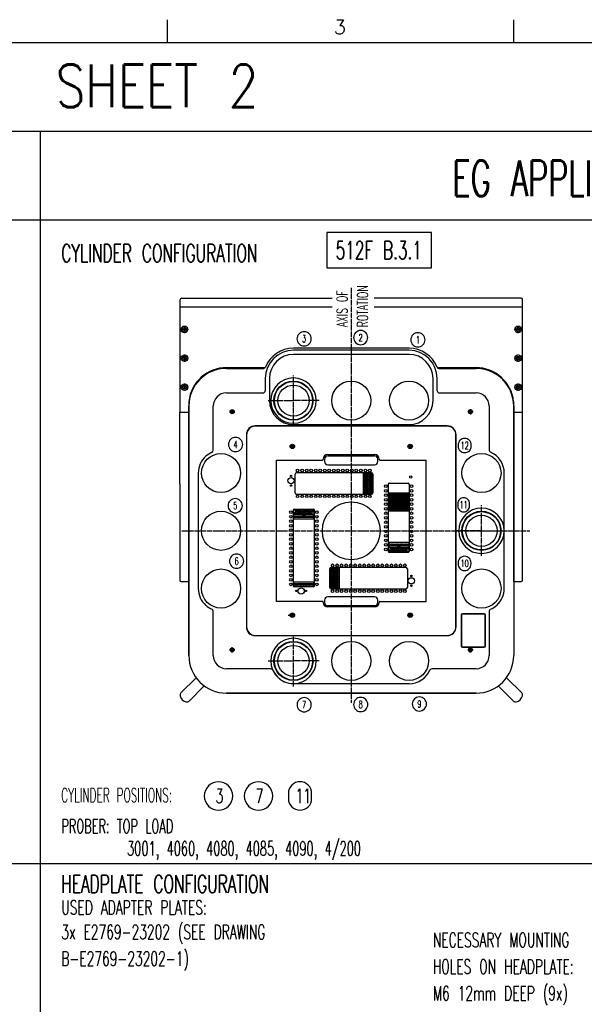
# Model space of a CAD drawing. Extents: x -1763 to 4575, y -3429 to 1051.
# Tile 77 of 80: x 1854 to 3124, y -1166 to 1051. Entities that reach past the tile are written whole.
import ezdxf

# ---------------------------------------------------------------- set-up
doc = ezdxf.new("R2010")
doc.units = 0
doc.linetypes.add('DOT_CENTER', pattern=[14, 12, -1, 0, -1])
doc.layers.get('0').update_dxf_attribs({"linetype": 'CONTINUOUS'})
doc.layers.add('1', color=7, linetype='CONTINUOUS')
doc.layers.add('KONTUR', color=7, linetype='CONTINUOUS')
doc.styles.add('CONVERTER_1', font='txt.shx', dxfattribs={"width": 0.63})
doc.styles.add('CONVERTER_11', font='txt.shx', dxfattribs={"width": 0.54})
doc.styles.add('CONVERTER_12', font='txt.shx', dxfattribs={"width": 0.585})
doc.styles.add('CONVERTER_3', font='txt.shx', dxfattribs={"width": 0.81})
doc.styles.add('CONVERTER_7', font='txt.shx', dxfattribs={"width": 0.97875})

# ---------------------------------------------------------------- blocks, each defined once
blk = doc.blocks.new('ATA1_S', base_point=(-213.98, -422.25))
at = {"layer": '1', "color": 1, "linetype": 'CONTINUOUS'}
for p, q in [((273.24, 131.26), (273.24, 124.91)), ((370.69, 131.26), (370.69, 124.91))]:
    blk.add_line(p, q, dxfattribs=at)
at = {"layer": '1', "color": 7, "linetype": 'CONTINUOUS'}
blk.add_line((-213.78, 124.91), (565.58, 124.91), dxfattribs=at)
at = {"layer": '1', "color": 7, "insert": (321.81, 131.26), "char_height": 4, "attachment_point": 2, "style": 'CONVERTER_7'}
blk.add_mtext('3', dxfattribs=at)
blk = doc.blocks.new('TEXT__258', base_point=(-2000, -2800))
at = {"layer": '1', "color": 7, "linetype": 'CONTINUOUS'}
for p, q in [((600, 800), (2500, 800)), ((1900, 800), (1900, -2940)), ((2500, 800), (4500, 800)), ((600, 600), (2500, 600)), ((2500, 600), (4500, 600))]:
    blk.add_line(p, q, dxfattribs=at)
at = {"layer": '1', "color": 1, "linetype": 'CONTINUOUS'}
blk.add_line((4500, -850), (-700, -850), dxfattribs=at)
at = {"layer": '1', "color": 7}
blk.add_lwpolyline([(2544.9, 571.7), (2544.9, 491.7), (2780.9, 491.7), (2780.9, 571.7)], close=True, dxfattribs=at)
at = {"layer": '1', "color": 1}
for points in [[(2301.3, -728.9), (2301.3, -728.9, 0.414214), (2333.3, -696.9), (2333.3, -696.9, 0.414214), (2301.3, -664.9), (2301.3, -664.9, 0.414214), (2269.3, -696.9), (2269.3, -696.9, 0.414214)], [(2391.3, -728.9), (2391.3, -728.9, 0.414214), (2423.3, -696.9), (2423.3, -696.9, 0.414214), (2391.3, -664.9), (2391.3, -664.9, 0.414214), (2359.3, -696.9), (2359.3, -696.9, 0.414214)], [(2484.7, -728.9), (2484.7, -728.9, 0.414214), (2510.8, -702.8), (2510.8, -691, 0.414214), (2484.7, -664.9), (2484.7, -664.9, 0.414214), (2458.6, -691), (2458.6, -702.8, 0.414214)]]:
    blk.add_lwpolyline(points, format="xyb", close=True, dxfattribs=at)
at = {"layer": '1', "color": 7}
for s, height, style, width, p in [('512SOC F330-STYLE CYLINDER CONFIGURATION PROBER,  SHEET 2', 96, 'CONVERTER_3', 0.81, (-1280.3, 853.6)), ('EG APPLICATION', 80, 'CONVERTER_1', 0.63, (2827.7, 653.6)), ('CYLINDER CONFIGURATION', 40, 'CONVERTER_1', 0.63, (1947.6, 505)), ('512F B.3.1', 40, 'CONVERTER_1', 0.63, (2564.9, 511.7)), ('HEADPLATE CONFIGURATION', 40, 'CONVERTER_1', 0.63, (1947.6, -915))]:
    blk.add_text(s, height=height, dxfattribs=dict(at, style=style, width=width)).set_placement(p)
at = {"layer": '1', "color": 1}
for s, style, width, p in [('CYLINDER POSITIONS:', 'CONVERTER_11', 0.54, (1947.6, -711)), ('3', 'CONVERTER_1', 0.63, (2294.6, -712.9)), ('7', 'CONVERTER_1', 0.63, (2384.6, -712.9)), ('11', 'CONVERTER_1', 0.63, (2474.6, -712.9)), ('PROBER: TOP LOAD', 'CONVERTER_12', 0.585, (1947.6, -781)), ('3001, 4060, 4080, 4085, 4090, 4/200', 'CONVERTER_12', 0.585, (2095.6, -831)), ('USED ADAPTER PLATES:', 'CONVERTER_1', 0.63, (1947.6, -964)), ('3x E2769-23202 (SEE DRAWING', 'CONVERTER_1', 0.63, (1947.6, -1019)), ('NECESSARY MOUNTING', 'CONVERTER_1', 0.63, (2783.6, -1037)), ('B-E2769-23202-1)', 'CONVERTER_1', 0.63, (1947.6, -1079)), ('HOLES ON HEADPLATE:', 'CONVERTER_1', 0.63, (2783.6, -1097)), ('M6 12mm DEEP (9x)', 'CONVERTER_1', 0.63, (2783.6, -1157))]:
    blk.add_text(s, height=32, dxfattribs=dict(at, style=style, width=width)).set_placement(p)
blk = doc.blocks.new('MANIPULATOR_TOPVIEW__391', base_point=(592.2, 3670.6))
at = {"layer": '1', "color": 7, "linetype": 'CONTINUOUS'}
for p, q in [((2214.5, 419.5), (2214.5, 167)), ((2985.5, 403.5), (2901.4, 403.5)), ((2319.8, 267.5), (2406, 267.5)), ((2793.6, 267.5), (2880.2, 267.5)), ((2965.5, -214), (2965.5, 190.8)), ((2214.5, 167), (2234.5, 167)), ((2965.5, 167), (2985.5, 167)), ((2217.5, -214), (2231.5, -214)), ((2965.5, -214), (2982.5, -214))]:
    blk.add_line(p, q, dxfattribs=at)
at = {"layer": '1', "color": 7, "linetype": 'DOT_CENTER'}
for p, q in [((2224.5, 361.8), (2224.5, 345.3)), ((2975.5, 345.3), (2975.5, 361.8)), ((2232.7, 353.5), (2216.2, 353.5)), ((2983.8, 353.5), (2967.3, 353.5)), ((2232.7, 288.5), (2216.2, 288.5)), ((2224.5, 296.8), (2224.5, 280.3)), ((2983.8, 288.5), (2967.3, 288.5)), ((2975.5, 280.3), (2975.5, 296.8)), ((2232.7, 223.5), (2216.2, 223.5)), ((2224.5, 231.8), (2224.5, 215.3)), ((2983.8, 223.5), (2967.3, 223.5)), ((2975.5, 215.3), (2975.5, 231.8))]:
    blk.add_line(p, q, dxfattribs=at)
at = {"layer": '1', "color": 7, "linetype": 'CONTINUOUS'}
for centre, radius in [((2224.5, 353.5), 7.5), ((2224.5, 353.5), 4.2), ((2975.5, 353.5), 7.5), ((2975.5, 353.5), 4.2), ((2224.5, 288.5), 7.5), ((2224.5, 288.5), 4.2), ((2975.5, 288.5), 7.5), ((2975.5, 288.5), 4.2), ((2224.5, 223.5), 7.5), ((2224.5, 223.5), 4.2), ((2975.5, 223.5), 7.5), ((2975.5, 223.5), 4.2)]:
    blk.add_circle(centre, radius, dxfattribs=at)
for centre, radius, start, end in [((2982.5, 420.5), 3, 0, 90), ((2229, 353.5), 0.5, 117.1497, 180), ((2319.8, 181.8), 85.7, 90, 173.9096), ((2880.2, 181.8), 85.7, 6.0904, 90), ((2217.5, -211), 3, 180, -90), ((2231.5, -211), 3, -90, 0), ((2982.5, -211), 3, -90, 0)]:
    blk.add_arc(centre, radius, start, end, dxfattribs=at)
at = {"layer": 'KONTUR', "color": 7, "linetype": 'CONTINUOUS'}
for p, q in [((2218.5, 423.5), (2557.4, 423.5)), ((2982.5, 423.5), (2651.2, 423.5)), ((2557.4, 403.5), (2214.5, 403.5)), ((2901.4, 403.5), (2651.7, 403.5)), ((2985.5, -9.3), (2985.5, 420.5)), ((2234.5, 190.8), (2234.5, 135.8)), ((2214.5, 6.1), (2214.5, 167)), ((2234.5, 135.8), (2234.5, -211)), ((2214.5, 6.1), (2214.5, -211)), ((2985.5, -211), (2985.5, -9.3))]:
    blk.add_line(p, q, dxfattribs=at)
blk.add_arc((2218.5, 419.5), 4, 90, 180, dxfattribs=at)
blk = doc.blocks.new('TEXT__392', base_point=(2132.3, 320))
at = {"layer": '1', "color": 1}
for points in [[(2493.9, 316.3), (2493.9, 316.3, 0.414214), (2509.9, 332.3), (2509.9, 332.3, 0.414214), (2493.9, 348.3), (2493.9, 348.3, 0.414214), (2477.9, 332.3), (2477.9, 332.3, 0.414214)], [(2621.2, 319), (2621.2, 319, 0.414214), (2637.2, 335), (2637.2, 335, 0.414214), (2621.2, 351), (2621.2, 351, 0.414214), (2605.2, 335), (2605.2, 335, 0.414214)], [(2750, 314), (2750, 314, 0.414214), (2766, 330), (2766, 330, 0.414214), (2750, 346), (2750, 346, 0.414214), (2734, 330), (2734, 330, 0.414214)], [(2339.7, 78.3), (2339.7, 78.3, 0.414214), (2355.7, 94.3), (2355.7, 94.3, 0.414214), (2339.7, 110.3), (2339.7, 110.3, 0.414214), (2323.7, 94.3), (2323.7, 94.3, 0.414214)], [(2855.3, 76), (2855.3, 76, 0.414214), (2870, 90.8), (2870, 93.3, 0.414214), (2855.3, 108), (2855.3, 108, 0.414214), (2840.6, 93.3), (2840.6, 90.8, 0.414214)], [(2338.9, -59.5), (2338.9, -59.5, 0.414214), (2354.9, -43.5), (2354.9, -43.5, 0.414214), (2338.9, -27.5), (2338.9, -27.5, 0.414214), (2322.9, -43.5), (2322.9, -43.5, 0.414214)], [(2853, -57.4), (2853, -57.4, 0.414214), (2866, -44.4), (2866, -38.5, 0.414214), (2853, -25.4), (2853, -25.4, 0.414214), (2839.9, -38.5), (2839.9, -44.4, 0.414214)], [(2342, -184.3), (2342, -184.3, 0.414214), (2358, -168.3), (2358, -168.3, 0.414214), (2342, -152.3), (2342, -152.3, 0.414214), (2326, -168.3), (2326, -168.3, 0.414214)], [(2855, -189.4), (2855, -189.4, 0.414214), (2869.7, -174.6), (2869.7, -172.1, 0.414214), (2855, -157.4), (2855, -157.4, 0.414214), (2840.3, -172.1), (2840.3, -174.6, 0.414214)], [(2494, -507.5), (2494, -507.5, 0.414214), (2510, -491.5), (2510, -491.5, 0.414214), (2494, -475.5), (2494, -475.5, 0.414214), (2478, -491.5), (2478, -491.5, 0.414214)], [(2621.3, -506.9), (2621.3, -506.9, 0.414214), (2637.3, -490.9), (2637.3, -490.9, 0.414214), (2621.3, -474.9), (2621.3, -474.9, 0.414214), (2605.3, -490.9), (2605.3, -490.9, 0.414214)], [(2753.3, -505.8), (2753.3, -505.8, 0.414214), (2769.3, -489.8), (2769.3, -489.8, 0.414214), (2753.3, -473.8), (2753.3, -473.8, 0.414214), (2737.3, -489.8), (2737.3, -489.8, 0.414214)]]:
    blk.add_lwpolyline(points, format="xyb", close=True, dxfattribs=at)
at = {"layer": '1', "color": 1, "char_height": 24, "attachment_point": 7, "rotation": 90, "style": 'CONVERTER_1'}
for s, insert in [('ROTATION', (2637.4, 358.4)), ('AXIS OF', (2591.5, 358.6))]:
    blk.add_mtext(s, dxfattribs=dict(at, insert=insert))
at = {"layer": '1', "color": 1, "char_height": 16, "attachment_point": 5, "style": 'CONVERTER_1'}
for s, insert in [('3', (2493.9, 332.3)), ('2', (2621.2, 335)), ('1', (2750, 330)), ('4', (2339.7, 94.3)), ('12', (2855.3, 92)), ('5', (2338.9, -43.5)), ('11', (2853, -41.4)), ('6', (2342, -168.3)), ('10', (2855, -173.4)), ('7', (2494, -491.5)), ('8', (2621.3, -490.9)), ('9', (2753.3, -489.8))]:
    blk.add_mtext(s, dxfattribs=dict(at, insert=insert))
blk = doc.blocks.new('TV__393', base_point=(2919.5, 441.5))
at = {"color": 3, "linetype": 'CONTINUOUS'}
for p, q in [((2899, -287), (2850, -287)), ((2847, -290), (2847, -359)), ((2902, -359), (2902, -290)), ((2850, -362), (2899, -362))]:
    blk.add_line(p, q, dxfattribs=at)
for centre, start, end in [((2850, -290), 90, 180), ((2899, -290), 0, 90), ((2850, -359), 180, -90), ((2899, -359), -90, 0)]:
    blk.add_arc(centre, 3, start, end, dxfattribs=at)
at = {"layer": '1', "color": 3, "linetype": 'CONTINUOUS'}
for p, q in [((2730, 311), (2470, 311)), ((2600, 306.4), (2470, 306.4)), ((2730, 297), (2470, 297)), ((2730, 306.4), (2600, 306.4)), ((2319, 265.5), (2397.4, 265.5)), ((2797.6, 265.5), (2881, 265.5)), ((2406.6, 243), (2406.6, 215.4)), ((2416, 243), (2416, 193)), ((2784, 193), (2784, 243)), ((2793.4, 215.4), (2793.4, 243)), ((2319, 210.4), (2401.6, 210.4)), ((2798.4, 210.4), (2881, 210.4)), ((2234.5, 181), (2234.5, -381)), ((2289.6, 81.3), (2289.6, 181)), ((2910.4, 181), (2910.4, 81.7)), ((2965.5, 181), (2965.5, -381)), ((2470, 139), (2730, 139)), ((2255.7, 30), (2255.7, -100)), ((2944.3, -100), (2944.3, 30)), ((2255.7, -100), (2255.7, -230)), ((2944.3, -230), (2944.3, -100)), ((2289.6, -381), (2289.6, -281.3)), ((2899, -288), (2850, -288)), ((2910.4, -281.3), (2910.4, -381)), ((2848, -290), (2848, -359)), ((2901, -359), (2901, -290)), ((2850, -361), (2899, -361)), ((2418.7, -410.4), (2319, -410.4)), ((2881, -410.4), (2781.7, -410.4)), ((2600, -444.3), (2470, -444.3)), ((2730, -444.3), (2600, -444.3)), ((2881, -465.5), (2319, -465.5))]:
    blk.add_line(p, q, dxfattribs=at)
at = {"layer": '1', "color": 3, "linetype": 'DOT_CENTER'}
for p, q in [((2326, 168), (2338, 168)), ((2332, 163.1), (2332, 172.9)), ((2874, 168), (2862, 168)), ((2868, 174), (2868, 162)), ((2336.9, -368), (2327.1, -368)), ((2332, -374), (2332, -362)), ((2874, -368), (2862, -368)), ((2868, -374), (2868, -362)), ((2470, -441.4), (2470, -439))]:
    blk.add_line(p, q, dxfattribs=at)
at = {"layer": '1', "color": 3, "linetype": 'CONTINUOUS'}
for centre, radius in [((2470, 193), 44), ((2600, 193), 44), ((2730, 193), 44), ((2332, 168), 4.5), ((2332, 168), 2.5), ((2868, 168), 4.5), ((2868, 168), 2.5), ((2307, 30), 44), ((2893, 30), 44), ((2307, -100), 44), ((2893, -100), 44), ((2307, -230), 44), ((2893, -230), 44), ((2470, -393), 44), ((2600, -393), 44), ((2600, -393), 44), ((2730, -393), 44), ((2332, -368), 4.5), ((2332, -368), 2.5), ((2868, -368), 4.5), ((2868, -368), 2.5)]:
    blk.add_circle(centre, radius, dxfattribs=at)
for centre, radius, start, end in [((2470, 243), 68, 90, 157.8698), ((2730, 243), 68, 22.1302, 90), ((2470, 243), 63.4, 90, -180), ((2470, 243), 54, 90, 180), ((2730, 243), 63.4, 0, 90), ((2730, 243), 54, 0, 90), ((2399.9, 274.2), 9.07, -106.0053, -38.1355), ((2797.6, 270.5), 5, -157.8698, -90), ((2319, 181), 84.5, 90, 180), ((2881, 181), 84.5, 49.0718, 90), ((2881, 181), 84.5, 40.9282, 49.0718), ((2881, 181), 84.5, 0, 40.9282), ((2319, 181), 29.4, 90, 180), ((2401.6, 215.4), 5, -90, 0), ((2798.4, 215.4), 5, 180, -90), ((2881, 181), 29.4, 0, 90), ((2470, 193), 54, 180, -90), ((2730, 193), 54, -90, 0), ((2306.8, 29.7), 51.2, 131.8478, 179.6206), ((2307, 30), 51, 113.5228, 132.2272), ((2284.6, 81.3), 5, -66.4772, 0), ((2915.4, 81.7), 5, 180, -113.39), ((2893, 30), 51.3, 0.0361, 66.61), ((2306.8, -229.7), 51.2, -179.6206, -131.8478), ((2893.1, -229.7), 51.2, -48.1522, -0.3794), ((2307, -230), 51, -132.2272, -113.5228), ((2284.6, -281.3), 5, 0, 66.4772), ((2850, -290), 2, 90, 180), ((2899, -290), 2, 0, 90), ((2915.4, -281.3), 5, 113.5228, 180), ((2893, -230), 51, -66.4772, -47.7728), ((2850, -359), 2, 180, -90), ((2899, -359), 2, -90, 0), ((2319, -381), 84.5, 180, -90), ((2319, -381), 29.4, 180, -90), ((2881, -381), 29.4, -90, 0), ((2881, -381), 84.5, -90, 0), ((2418.7, -415.4), 5, 23.5228, 90), ((2470, -393), 51, -156.4772, -137.7728), ((2730, -393), 51.3, -90, -23.39), ((2781.7, -415.4), 5, 90, 156.61), ((2470.3, -393.1), 51.2, -138.1522, -90.3794)]:
    blk.add_arc(centre, radius, start, end, dxfattribs=at)
blk = doc.blocks.new('TV__394', base_point=(2836, -336))
at = {"layer": '1', "color": 3, "linetype": 'CONTINUOUS'}
for p, q in [((2816, 136), (2384, 136)), ((2816, 135.5), (2384, 135.5)), ((2364, 116), (2364, -316)), ((2364.5, 116), (2364.5, -316)), ((2835.5, -316), (2835.5, 116)), ((2836, -316), (2836, 116)), ((2547, 71.5), (2653, 71.5)), ((2431.7, -259), (2431.7, 59)), ((2431.7, 59), (2535.4, 59)), ((2537, 60.6), (2537, 61.5)), ((2663, 61.5), (2663, 60.6)), ((2664.6, 59), (2768.3, 59)), ((2768.3, -259), (2768.3, 59)), ((2535.4, -259), (2431.7, -259)), ((2537, -261.5), (2537, -260.6)), ((2663, -260.6), (2663, -261.5)), ((2664.6, -259), (2768.3, -259)), ((2653, -271.5), (2547, -271.5)), ((2384, -335.5), (2816, -335.5)), ((2384, -336), (2816, -336))]:
    blk.add_line(p, q, dxfattribs=at)
at = {"layer": '1', "color": 3, "linetype": 'DOT_CENTER'}
for p, q in [((2467.5, 93.3), (2467.5, 86.7)), ((2732.5, 86.7), (2732.5, 93.3)), ((2467.5, -286.7), (2467.5, -293.3)), ((2732.5, -293.3), (2732.5, -286.7)), ((2457.7, -290), (2462.5, -290)), ((2727.5, -290), (2740.3, -290))]:
    blk.add_line(p, q, dxfattribs=at)
at = {"layer": '1', "color": 3, "linetype": 'CONTINUOUS'}
for centre, radius in [((2467.5, 90), 5), ((2467.5, 90), 3), ((2732.5, 90), 5), ((2732.5, 90), 3), ((2467.5, -290), 5), ((2467.5, -290), 3), ((2732.5, -290), 5), ((2732.5, -290), 3)]:
    blk.add_circle(centre, radius, dxfattribs=at)
for centre, radius, start, end in [((2384, 116), 20, 90, 180), ((2384, 116), 19.5, 90, 180), ((2816, 116), 20, 0, 90), ((2816, 116), 19.5, 0, 90), ((2547, 61.5), 10, 90, 180), ((2653, 61.5), 10, 0, 90), ((2535.4, 60.6), 1.6, -90, 0), ((2664.6, 60.6), 1.6, 180, -90), ((2535.4, -260.6), 1.6, 0, 90), ((2547, -261.5), 10, -180, -90), ((2653, -261.5), 10, -90, 0), ((2664.6, -260.6), 1.6, 90, 180), ((2384, -316), 20, 180, -90), ((2384, -316), 19.5, 180, -90), ((2816, -316), 20, -90, 0), ((2816, -316), 19.5, -90, 0)]:
    blk.add_arc(centre, radius, start, end, dxfattribs=at)
blk = doc.blocks.new('DISC__395', base_point=(2521, -444))
at = {"color": 1, "linetype": 'DOT_CENTER'}
blk.add_line((2470, -450.5), (2470, -336.4), dxfattribs=at)
at = {"color": 7, "linetype": 'CONTINUOUS'}
blk.add_circle((2470, -393), 43.1, dxfattribs=at)
for start, end in [(0, 180), (180, 0)]:
    blk.add_arc((2470, -393), 51, start, end, dxfattribs=at)
at = {"layer": '1', "color": 1, "linetype": 'DOT_CENTER'}
for p, q in [((2413, -393), (2435, -393)), ((2435, -393), (2470, -393)), ((2528, -393), (2470, -393))]:
    blk.add_line(p, q, dxfattribs=at)
at = {"layer": '1', "color": 7, "linetype": 'CONTINUOUS'}
blk.add_circle((2470, -393), 35, dxfattribs=at)
blk = doc.blocks.new('DISC__396', base_point=(2521, 142))
at = {"color": 1, "linetype": 'DOT_CENTER'}
blk.add_line((2470, 135.5), (2470, 249.6), dxfattribs=at)
at = {"color": 7, "linetype": 'CONTINUOUS'}
blk.add_circle((2470, 193), 43.1, dxfattribs=at)
for start, end in [(0, 180), (180, 0)]:
    blk.add_arc((2470, 193), 51, start, end, dxfattribs=at)
at = {"layer": '1', "color": 1, "linetype": 'DOT_CENTER'}
for p, q in [((2413, 193), (2435, 193)), ((2435, 193), (2470, 193)), ((2528, 193), (2470, 193))]:
    blk.add_line(p, q, dxfattribs=at)
at = {"layer": '1', "color": 7, "linetype": 'CONTINUOUS'}
blk.add_circle((2470, 193), 35, dxfattribs=at)
blk = doc.blocks.new('DISC__397', base_point=(2944, -49))
at = {"color": 1, "linetype": 'DOT_CENTER'}
blk.add_line((2893, -156.6), (2893, -42.5), dxfattribs=at)
at = {"color": 7, "linetype": 'CONTINUOUS'}
blk.add_circle((2893, -100), 43.1, dxfattribs=at)
for start, end in [(0, 180), (180, 0)]:
    blk.add_arc((2893, -100), 51, start, end, dxfattribs=at)
at = {"layer": '1', "color": 1, "linetype": 'DOT_CENTER'}
for p, q in [((2858, -100), (2836, -100)), ((2893, -100), (2858, -100)), ((2893, -100), (2951, -100))]:
    blk.add_line(p, q, dxfattribs=at)
at = {"layer": '1', "color": 7, "linetype": 'CONTINUOUS'}
blk.add_circle((2893, -100), 35, dxfattribs=at)
blk = doc.blocks.new('DUTIF__398', base_point=(2821.3, 121.3))
at = {"layer": '1', "color": 7, "linetype": 'CONTINUOUS'}
for p, q in [((2547.5, 68.5), (2652.5, 68.5)), ((2540, 61), (2540, 56)), ((2547.5, 48.5), (2652.5, 48.5)), ((2660, 56), (2660, 61)), ((2473.7, -14.3), (2473.7, 27.7)), ((2645.5, 30.7), (2476.7, 30.7)), ((2626.8, 30.7), (2626.8, -17.3)), ((2626.8, 29.2), (2636.8, 29.2)), ((2632.1, 26.1), (2632.1, 27.9)), ((2632.1, 27.9), (2633.9, 27.9)), ((2633.9, 26.1), (2632.1, 26.1)), ((2633.9, 27.9), (2633.9, 26.1)), ((2636.8, -17.3), (2636.8, 30.7)), ((2636.9, 30.7), (2636.9, -17.3)), ((2636.9, 29.2), (2646.9, 29.2)), ((2646.9, -17), (2646.9, 30.3)), ((2648.5, 27.7), (2648.5, -14.3)), ((2634.7, 9.7), (2634.7, 3.7)), ((2636.8, 9.7), (2634.7, 9.7)), ((2634.7, 3.7), (2636.8, 3.7)), ((2682.7, 4), (2682.7, -145.5)), ((2685.7, 7), (2727.7, 7)), ((2730.7, -145.5), (2730.7, 4)), ((2476.7, -17.3), (2645.5, -17.3)), ((2626.8, -15.8), (2636.8, -15.8)), ((2636.9, -15.8), (2646.9, -15.8)), ((2682.7, -14.9), (2730.7, -14.9)), ((2684.2, -25.1), (2684.2, -14.9)), ((2685.3, -15.4), (2685.3, -22)), ((2687.4, -15.4), (2685.3, -15.4)), ((2685.3, -22), (2687.4, -22)), ((2687.4, -22), (2687.4, -15.4)), ((2689.9, -17.9), (2687.9, -17.9)), ((2687.9, -17.9), (2687.9, -24.6)), ((2689.9, -24.6), (2689.9, -17.9)), ((2690.4, -15.4), (2690.4, -22)), ((2692.5, -15.4), (2690.4, -15.4)), ((2690.4, -22), (2692.5, -22)), ((2692.5, -22), (2692.5, -15.4)), ((2695, -17.9), (2693, -17.9)), ((2693, -17.9), (2693, -24.6)), ((2695, -24.6), (2695, -17.9)), ((2695.5, -15.4), (2695.5, -22)), ((2697.5, -15.4), (2695.5, -15.4)), ((2695.5, -22), (2697.5, -22)), ((2697.5, -22), (2697.5, -15.4)), ((2700.1, -17.9), (2698, -17.9)), ((2698, -17.9), (2698, -24.6)), ((2700.1, -24.6), (2700.1, -17.9)), ((2700.6, -15.4), (2700.6, -22)), ((2702.6, -15.4), (2700.6, -15.4)), ((2700.6, -22), (2702.6, -22)), ((2702.6, -22), (2702.6, -15.4)), ((2705.2, -17.9), (2703.1, -17.9)), ((2703.1, -17.9), (2703.1, -24.6)), ((2705.2, -24.6), (2705.2, -17.9)), ((2705.7, -15.4), (2705.7, -22)), ((2707.7, -15.4), (2705.7, -15.4)), ((2705.7, -22), (2707.7, -22)), ((2707.7, -22), (2707.7, -15.4)), ((2710.2, -17.9), (2708.2, -17.9)), ((2708.2, -17.9), (2708.2, -24.6)), ((2710.2, -24.6), (2710.2, -17.9)), ((2710.7, -15.4), (2710.7, -22)), ((2712.8, -15.4), (2710.7, -15.4)), ((2710.7, -22), (2712.8, -22)), ((2712.8, -22), (2712.8, -15.4)), ((2715.3, -17.9), (2713.3, -17.9)), ((2713.3, -17.9), (2713.3, -24.6)), ((2715.3, -24.6), (2715.3, -17.9)), ((2715.8, -15.4), (2715.8, -22)), ((2717.9, -15.4), (2715.8, -15.4)), ((2715.8, -22), (2717.9, -22)), ((2717.9, -22), (2717.9, -15.4)), ((2720.4, -17.9), (2718.4, -17.9)), ((2718.4, -17.9), (2718.4, -24.6)), ((2720.4, -24.6), (2720.4, -17.9)), ((2720.9, -15.4), (2720.9, -22)), ((2722.9, -15.4), (2720.9, -15.4)), ((2720.9, -22), (2722.9, -22)), ((2722.9, -22), (2722.9, -15.4)), ((2723.4, -17.9), (2723.4, -24.6)), ((2725.5, -17.9), (2723.4, -17.9)), ((2725.5, -24.6), (2725.5, -17.9)), ((2728, -15.4), (2726, -15.4)), ((2726, -15.4), (2726, -22)), ((2726, -22), (2728, -22)), ((2728, -22), (2728, -15.4)), ((2729.2, -14.9), (2729.2, -25.1)), ((2682.7, -25.1), (2730.7, -25.1)), ((2730.7, -25.1), (2682.7, -25.1)), ((2682.7, -35.2), (2730.7, -35.2)), ((2730.7, -35.2), (2682.7, -35.2)), ((2684.2, -35.2), (2684.2, -25.1)), ((2684.2, -45.4), (2684.2, -35.2)), ((2687.4, -25.6), (2685.3, -25.6)), ((2685.3, -25.6), (2685.3, -32.2)), ((2685.3, -32.2), (2687.4, -32.2)), ((2685.3, -35.7), (2685.3, -42.3)), ((2687.4, -35.7), (2685.3, -35.7)), ((2685.3, -42.3), (2687.4, -42.3)), ((2687.4, -32.2), (2687.4, -25.6)), ((2687.4, -42.3), (2687.4, -35.7)), ((2687.9, -24.6), (2689.9, -24.6)), ((2687.9, -28.1), (2687.9, -34.7)), ((2689.9, -28.1), (2687.9, -28.1)), ((2687.9, -34.7), (2689.9, -34.7)), ((2689.9, -38.3), (2687.9, -38.3)), ((2687.9, -38.3), (2687.9, -44.9)), ((2689.9, -34.7), (2689.9, -28.1)), ((2689.9, -44.9), (2689.9, -38.3)), ((2692.5, -25.6), (2690.4, -25.6)), ((2690.4, -25.6), (2690.4, -32.2)), ((2690.4, -32.2), (2692.5, -32.2)), ((2690.4, -35.7), (2690.4, -42.3)), ((2692.5, -35.7), (2690.4, -35.7)), ((2690.4, -42.3), (2692.5, -42.3)), ((2692.5, -32.2), (2692.5, -25.6)), ((2692.5, -42.3), (2692.5, -35.7)), ((2693, -24.6), (2695, -24.6)), ((2693, -28.1), (2693, -34.7)), ((2695, -28.1), (2693, -28.1)), ((2693, -34.7), (2695, -34.7)), ((2695, -38.3), (2693, -38.3)), ((2693, -38.3), (2693, -44.9)), ((2695, -34.7), (2695, -28.1)), ((2695, -44.9), (2695, -38.3)), ((2697.5, -25.6), (2695.5, -25.6)), ((2695.5, -25.6), (2695.5, -32.2)), ((2695.5, -32.2), (2697.5, -32.2)), ((2695.5, -35.7), (2695.5, -42.3)), ((2697.5, -35.7), (2695.5, -35.7)), ((2695.5, -42.3), (2697.5, -42.3)), ((2697.5, -32.2), (2697.5, -25.6)), ((2697.5, -42.3), (2697.5, -35.7)), ((2698, -24.6), (2700.1, -24.6)), ((2698, -28.1), (2698, -34.7)), ((2700.1, -28.1), (2698, -28.1)), ((2698, -34.7), (2700.1, -34.7)), ((2700.1, -38.3), (2698, -38.3)), ((2698, -38.3), (2698, -44.9)), ((2700.1, -34.7), (2700.1, -28.1)), ((2700.1, -44.9), (2700.1, -38.3)), ((2702.6, -25.6), (2700.6, -25.6)), ((2700.6, -25.6), (2700.6, -32.2)), ((2700.6, -32.2), (2702.6, -32.2)), ((2700.6, -35.7), (2700.6, -42.3)), ((2702.6, -35.7), (2700.6, -35.7)), ((2700.6, -42.3), (2702.6, -42.3)), ((2702.6, -32.2), (2702.6, -25.6)), ((2702.6, -42.3), (2702.6, -35.7)), ((2703.1, -24.6), (2705.2, -24.6)), ((2703.1, -28.1), (2703.1, -34.7)), ((2705.2, -28.1), (2703.1, -28.1)), ((2703.1, -34.7), (2705.2, -34.7)), ((2705.2, -38.3), (2703.1, -38.3)), ((2703.1, -38.3), (2703.1, -44.9)), ((2705.2, -34.7), (2705.2, -28.1)), ((2705.2, -44.9), (2705.2, -38.3)), ((2707.7, -25.6), (2705.7, -25.6)), ((2705.7, -25.6), (2705.7, -32.2)), ((2705.7, -32.2), (2707.7, -32.2)), ((2705.7, -35.7), (2705.7, -42.3)), ((2707.7, -35.7), (2705.7, -35.7)), ((2705.7, -42.3), (2707.7, -42.3)), ((2707.7, -32.2), (2707.7, -25.6)), ((2707.7, -42.3), (2707.7, -35.7)), ((2708.2, -24.6), (2710.2, -24.6)), ((2708.2, -28.1), (2708.2, -34.7)), ((2710.2, -28.1), (2708.2, -28.1)), ((2708.2, -34.7), (2710.2, -34.7)), ((2710.2, -38.3), (2708.2, -38.3)), ((2708.2, -38.3), (2708.2, -44.9)), ((2710.2, -34.7), (2710.2, -28.1)), ((2710.2, -44.9), (2710.2, -38.3)), ((2712.8, -25.6), (2710.7, -25.6)), ((2710.7, -25.6), (2710.7, -32.2)), ((2710.7, -32.2), (2712.8, -32.2)), ((2710.7, -35.7), (2710.7, -42.3)), ((2712.8, -35.7), (2710.7, -35.7)), ((2710.7, -42.3), (2712.8, -42.3)), ((2712.8, -32.2), (2712.8, -25.6)), ((2712.8, -42.3), (2712.8, -35.7)), ((2713.3, -24.6), (2715.3, -24.6)), ((2713.3, -28.1), (2713.3, -34.7)), ((2715.3, -28.1), (2713.3, -28.1)), ((2713.3, -34.7), (2715.3, -34.7)), ((2715.3, -38.3), (2713.3, -38.3)), ((2713.3, -38.3), (2713.3, -44.9)), ((2715.3, -34.7), (2715.3, -28.1)), ((2715.3, -44.9), (2715.3, -38.3)), ((2717.9, -25.6), (2715.8, -25.6)), ((2715.8, -25.6), (2715.8, -32.2)), ((2715.8, -32.2), (2717.9, -32.2)), ((2715.8, -35.7), (2715.8, -42.3)), ((2717.9, -35.7), (2715.8, -35.7)), ((2715.8, -42.3), (2717.9, -42.3)), ((2717.9, -32.2), (2717.9, -25.6)), ((2717.9, -42.3), (2717.9, -35.7)), ((2718.4, -24.6), (2720.4, -24.6)), ((2718.4, -28.1), (2718.4, -34.7)), ((2720.4, -28.1), (2718.4, -28.1)), ((2718.4, -34.7), (2720.4, -34.7)), ((2720.4, -38.3), (2718.4, -38.3)), ((2718.4, -38.3), (2718.4, -44.9)), ((2720.4, -34.7), (2720.4, -28.1)), ((2720.4, -44.9), (2720.4, -38.3)), ((2722.9, -25.6), (2720.9, -25.6)), ((2720.9, -25.6), (2720.9, -32.2)), ((2720.9, -32.2), (2722.9, -32.2)), ((2720.9, -35.7), (2720.9, -42.3)), ((2722.9, -35.7), (2720.9, -35.7)), ((2720.9, -42.3), (2722.9, -42.3)), ((2722.9, -32.2), (2722.9, -25.6)), ((2722.9, -42.3), (2722.9, -35.7)), ((2723.4, -24.6), (2725.5, -24.6)), ((2725.5, -28.1), (2723.4, -28.1)), ((2723.4, -28.1), (2723.4, -34.7)), ((2723.4, -34.7), (2725.5, -34.7)), ((2723.4, -38.3), (2723.4, -44.9)), ((2725.5, -38.3), (2723.4, -38.3)), ((2725.5, -34.7), (2725.5, -28.1)), ((2725.5, -44.9), (2725.5, -38.3)), ((2726, -25.6), (2726, -32.2)), ((2728, -25.6), (2726, -25.6)), ((2726, -32.2), (2728, -32.2)), ((2728, -35.7), (2726, -35.7)), ((2726, -35.7), (2726, -42.3)), ((2726, -42.3), (2728, -42.3)), ((2728, -32.2), (2728, -25.6)), ((2728, -42.3), (2728, -35.7)), ((2729.2, -25.1), (2729.2, -35.2)), ((2729.2, -35.2), (2729.2, -45.4)), ((2469.3, -54.5), (2469.3, -223.3)), ((2517.3, -63.1), (2469.3, -63.1)), ((2517.3, -63.2), (2469.3, -63.2)), ((2469.7, -53.1), (2517, -53.1)), ((2470.8, -63.1), (2470.8, -53.1)), ((2470.8, -73.2), (2470.8, -63.2)), ((2472.1, -66.1), (2473.9, -66.1)), ((2472.1, -67.9), (2472.1, -66.1)), ((2472.3, -51.5), (2514.3, -51.5)), ((2473.9, -66.1), (2473.9, -67.9)), ((2490.3, -63.2), (2490.3, -65.2)), ((2490.3, -65.2), (2496.3, -65.2)), ((2496.3, -65.2), (2496.3, -63.2)), ((2515.8, -53.1), (2515.8, -63.1)), ((2515.8, -73.2), (2515.8, -63.2)), ((2517.3, -223.3), (2517.3, -54.5)), ((2682.7, -45.4), (2730.7, -45.4)), ((2730.7, -45.4), (2682.7, -45.4)), ((2730.7, -55.5), (2682.7, -55.5)), ((2684.2, -55.5), (2684.2, -45.4)), ((2687.4, -45.9), (2685.3, -45.9)), ((2685.3, -45.9), (2685.3, -52.5)), ((2685.3, -52.5), (2687.4, -52.5)), ((2687.4, -52.5), (2687.4, -45.9)), ((2687.9, -44.9), (2689.9, -44.9)), ((2687.9, -48.4), (2687.9, -55)), ((2689.9, -48.4), (2687.9, -48.4)), ((2687.9, -55), (2689.9, -55)), ((2689.9, -55), (2689.9, -48.4)), ((2692.5, -45.9), (2690.4, -45.9)), ((2690.4, -45.9), (2690.4, -52.5)), ((2690.4, -52.5), (2692.5, -52.5)), ((2692.5, -52.5), (2692.5, -45.9)), ((2693, -44.9), (2695, -44.9)), ((2693, -48.4), (2693, -55)), ((2695, -48.4), (2693, -48.4)), ((2693, -55), (2695, -55)), ((2695, -55), (2695, -48.4)), ((2697.5, -45.9), (2695.5, -45.9)), ((2695.5, -45.9), (2695.5, -52.5)), ((2695.5, -52.5), (2697.5, -52.5)), ((2697.5, -52.5), (2697.5, -45.9)), ((2698, -44.9), (2700.1, -44.9)), ((2698, -48.4), (2698, -55)), ((2700.1, -48.4), (2698, -48.4)), ((2698, -55), (2700.1, -55)), ((2700.1, -55), (2700.1, -48.4)), ((2702.6, -45.9), (2700.6, -45.9)), ((2700.6, -45.9), (2700.6, -52.5)), ((2700.6, -52.5), (2702.6, -52.5)), ((2702.6, -52.5), (2702.6, -45.9)), ((2703.1, -44.9), (2705.2, -44.9)), ((2703.1, -48.4), (2703.1, -55)), ((2705.2, -48.4), (2703.1, -48.4)), ((2703.1, -55), (2705.2, -55)), ((2705.2, -55), (2705.2, -48.4)), ((2707.7, -45.9), (2705.7, -45.9)), ((2705.7, -45.9), (2705.7, -52.5)), ((2705.7, -52.5), (2707.7, -52.5)), ((2707.7, -52.5), (2707.7, -45.9)), ((2708.2, -44.9), (2710.2, -44.9)), ((2708.2, -48.4), (2708.2, -55)), ((2710.2, -48.4), (2708.2, -48.4)), ((2708.2, -55), (2710.2, -55)), ((2710.2, -55), (2710.2, -48.4)), ((2712.8, -45.9), (2710.7, -45.9)), ((2710.7, -45.9), (2710.7, -52.5)), ((2710.7, -52.5), (2712.8, -52.5)), ((2712.8, -52.5), (2712.8, -45.9)), ((2713.3, -44.9), (2715.3, -44.9)), ((2713.3, -48.4), (2713.3, -55)), ((2715.3, -48.4), (2713.3, -48.4)), ((2713.3, -55), (2715.3, -55)), ((2715.3, -55), (2715.3, -48.4)), ((2717.9, -45.9), (2715.8, -45.9)), ((2715.8, -45.9), (2715.8, -52.5)), ((2715.8, -52.5), (2717.9, -52.5)), ((2717.9, -52.5), (2717.9, -45.9)), ((2718.4, -44.9), (2720.4, -44.9)), ((2718.4, -48.4), (2718.4, -55)), ((2720.4, -48.4), (2718.4, -48.4)), ((2718.4, -55), (2720.4, -55)), ((2720.4, -55), (2720.4, -48.4)), ((2722.9, -45.9), (2720.9, -45.9)), ((2720.9, -45.9), (2720.9, -52.5)), ((2720.9, -52.5), (2722.9, -52.5)), ((2722.9, -52.5), (2722.9, -45.9)), ((2723.4, -44.9), (2725.5, -44.9)), ((2725.5, -48.4), (2723.4, -48.4)), ((2723.4, -48.4), (2723.4, -55)), ((2723.4, -55), (2725.5, -55)), ((2725.5, -55), (2725.5, -48.4)), ((2726, -45.9), (2726, -52.5)), ((2728, -45.9), (2726, -45.9)), ((2726, -52.5), (2728, -52.5)), ((2728, -52.5), (2728, -45.9)), ((2729.2, -45.4), (2729.2, -55.5)), ((2469.3, -73.2), (2517.3, -73.2)), ((2473.9, -67.9), (2472.1, -67.9)), ((2730.7, -126.7), (2682.7, -126.7)), ((2684.2, -126.7), (2684.2, -136.7)), ((2726.1, -132.1), (2727.9, -132.1)), ((2726.1, -133.9), (2726.1, -132.1)), ((2727.9, -132.1), (2727.9, -133.9)), ((2729.2, -126.7), (2729.2, -136.7)), ((2682.7, -136.7), (2730.7, -136.7)), ((2682.7, -136.9), (2730.7, -136.9)), ((2730.3, -146.9), (2683, -146.9)), ((2684.2, -146.9), (2684.2, -136.9)), ((2727.7, -148.5), (2685.7, -148.5)), ((2703.7, -134.7), (2703.7, -136.7)), ((2709.7, -134.7), (2703.7, -134.7)), ((2709.7, -136.7), (2709.7, -134.7)), ((2727.9, -133.9), (2726.1, -133.9)), ((2729.2, -136.9), (2729.2, -146.9)), ((2551.5, -227.7), (2551.5, -185.7)), ((2553.1, -182.7), (2553.1, -184.2)), ((2563.1, -184.2), (2553.1, -184.2)), ((2553.1, -184.2), (2553.1, -229.2)), ((2723.3, -182.7), (2554.5, -182.7)), ((2563.1, -184.2), (2563.1, -182.7)), ((2563.1, -229.2), (2563.1, -184.2)), ((2563.3, -182.7), (2563.3, -184.2)), ((2573.2, -184.2), (2563.3, -184.2)), ((2563.3, -184.2), (2563.3, -229.2)), ((2573.2, -184.2), (2573.2, -182.7)), ((2573.2, -229.2), (2573.2, -184.2)), ((2726.3, -185.7), (2726.3, -227.7)), ((2517.3, -215.6), (2469.3, -215.6)), ((2470.8, -225.6), (2470.8, -215.6)), ((2515.8, -225.6), (2515.8, -215.6)), ((2470.5, -225.6), (2516.1, -225.6)), ((2514.3, -226.3), (2472.3, -226.3)), ((2563.1, -229.2), (2553.1, -229.2)), ((2553.1, -229.2), (2553.1, -230.7)), ((2554.5, -230.7), (2723.3, -230.7)), ((2563.1, -230.7), (2563.1, -229.2)), ((2573.2, -229.2), (2563.3, -229.2)), ((2563.3, -229.2), (2563.3, -230.7)), ((2573.2, -230.7), (2573.2, -229.2)), ((2540, -256), (2540, -261)), ((2652.5, -248.5), (2547.5, -248.5)), ((2660, -261), (2660, -256)), ((2547.5, -268.5), (2652.5, -268.5))]:
    blk.add_line(p, q, dxfattribs=at)
for centre, radius in [((2464.6, 23.7), 1.6), ((2479.3, 35.7), 3), ((2489.5, 35.7), 3), ((2499.7, 35.7), 3), ((2509.8, 35.7), 3), ((2520, 35.7), 3), ((2530.1, 35.7), 3), ((2540.3, 35.7), 3), ((2550.5, 35.7), 3), ((2560.6, 35.7), 3), ((2570.8, 35.7), 3), ((2580.9, 35.7), 3), ((2591.1, 35.7), 3), ((2601.3, 35.7), 3), ((2611.4, 35.7), 3), ((2621.6, 35.7), 3), ((2631.8, 35.7), 3), ((2630.5, 27), 0.9), ((2630.5, 24.5), 0.9), ((2630.5, 21.9), 0.9), ((2633, 27), 0.9), ((2633, 24.5), 0.9), ((2633, 21.9), 0.9), ((2641.9, 35.7), 3), ((2640.6, 27), 0.9), ((2640.6, 24.5), 0.9), ((2640.6, 21.9), 0.9), ((2643.2, 27), 0.9), ((2643.2, 24.5), 0.9), ((2643.2, 21.9), 0.9), ((2733.8, 21), 2.5), ((2464.6, 12.7), 7), ((2464.6, 1.7), 1.6), ((2630.5, 19.4), 0.9), ((2630.5, 16.8), 0.9), ((2630.5, 14.3), 0.9), ((2630.5, 11.8), 0.9), ((2630.5, 9.2), 0.9), ((2630.5, 6.7), 0.9), ((2630.5, 4.1), 0.9), ((2630.5, 1.6), 0.9), ((2633, 19.4), 0.9), ((2633, 16.8), 0.9), ((2633, 14.3), 0.9), ((2633, 11.8), 0.9), ((2633, 9.2), 0.9), ((2633, 6.7), 0.9), ((2633, 4.1), 0.9), ((2633, 1.6), 0.9), ((2640.6, 19.4), 0.9), ((2640.6, 16.8), 0.9), ((2640.6, 14.3), 0.9), ((2640.6, 11.8), 0.9), ((2640.6, 9.2), 0.9), ((2640.6, 6.7), 0.9), ((2640.6, 4.1), 0.9), ((2640.6, 1.6), 0.9), ((2643.2, 19.4), 0.9), ((2643.2, 16.8), 0.9), ((2643.2, 14.3), 0.9), ((2643.2, 11.8), 0.9), ((2643.2, 9.2), 0.9), ((2643.2, 6.7), 0.9), ((2643.2, 4.1), 0.9), ((2643.2, 1.6), 0.9), ((2677.7, 0.3), 3), ((2735.7, 0.3), 3), ((2479.3, -22.3), 3), ((2489.5, -22.3), 3), ((2499.7, -22.3), 3), ((2509.8, -22.3), 3), ((2520, -22.3), 3), ((2530.1, -22.3), 3), ((2540.3, -22.3), 3), ((2550.5, -22.3), 3), ((2560.6, -22.3), 3), ((2570.8, -22.3), 3), ((2580.9, -22.3), 3), ((2591.1, -22.3), 3), ((2601.3, -22.3), 3), ((2611.4, -22.3), 3), ((2621.6, -22.3), 3), ((2631.8, -22.3), 3), ((2630.5, -0.9), 0.9), ((2630.5, -3.5), 0.9), ((2630.5, -6), 0.9), ((2630.5, -8.6), 0.9), ((2630.5, -11.1), 0.9), ((2630.5, -13.6), 0.9), ((2633, -0.9), 0.9), ((2633, -3.5), 0.9), ((2633, -6), 0.9), ((2633, -8.6), 0.9), ((2633, -11.1), 0.9), ((2633, -13.6), 0.9), ((2641.9, -22.3), 3), ((2640.6, -0.9), 0.9), ((2640.6, -3.5), 0.9), ((2640.6, -6), 0.9), ((2640.6, -8.6), 0.9), ((2640.6, -11.1), 0.9), ((2640.6, -13.6), 0.9), ((2643.2, -0.9), 0.9), ((2643.2, -3.5), 0.9), ((2643.2, -6), 0.9), ((2643.2, -8.6), 0.9), ((2643.2, -11.1), 0.9), ((2643.2, -13.6), 0.9), ((2677.7, -9.8), 3), ((2677.7, -20), 3), ((2735.7, -9.8), 3), ((2735.7, -20), 3), ((2600, -100), 65), ((2677.7, -30.1), 3), ((2677.7, -40.3), 3), ((2735.7, -30.1), 3), ((2735.7, -40.3), 3), ((2464.3, -58.1), 3), ((2464.3, -68.2), 3), ((2473, -67), 0.9), ((2474.3, -60), 1.8), ((2475.5, -67), 0.9), ((2476.8, -56.2), 1.8), ((2478.1, -67), 0.9), ((2479.3, -60), 1.8), ((2480.6, -67), 0.9), ((2481.9, -56.2), 1.8), ((2483.2, -67), 0.9), ((2484.4, -60), 1.8), ((2485.7, -67), 0.9), ((2487, -56.2), 1.8), ((2488.2, -67), 0.9), ((2489.5, -60), 1.8), ((2490.8, -67), 0.9), ((2492, -56.2), 1.8), ((2493.3, -67), 0.9), ((2494.6, -60), 1.8), ((2495.9, -67), 0.9), ((2497.1, -56.2), 1.8), ((2498.4, -67), 0.9), ((2499.7, -60), 1.8), ((2500.9, -67), 0.9), ((2502.2, -56.2), 1.8), ((2503.5, -67), 0.9), ((2504.8, -60), 1.8), ((2506, -67), 0.9), ((2507.3, -56.2), 1.8), ((2508.6, -67), 0.9), ((2509.8, -60), 1.8), ((2511.1, -67), 0.9), ((2512.4, -56.2), 1.8), ((2513.6, -67), 0.9), ((2522.3, -58.1), 3), ((2522.3, -68.2), 3), ((2677.7, -50.5), 3), ((2677.7, -60.6), 3), ((2735.7, -50.5), 3), ((2735.7, -60.6), 3), ((2464.3, -78.4), 3), ((2464.3, -88.6), 3), ((2473, -69.5), 0.9), ((2475.5, -69.5), 0.9), ((2478.1, -69.5), 0.9), ((2480.6, -69.5), 0.9), ((2483.2, -69.5), 0.9), ((2485.7, -69.5), 0.9), ((2488.2, -69.5), 0.9), ((2490.8, -69.5), 0.9), ((2493.3, -69.5), 0.9), ((2495.9, -69.5), 0.9), ((2498.4, -69.5), 0.9), ((2500.9, -69.5), 0.9), ((2503.5, -69.5), 0.9), ((2506, -69.5), 0.9), ((2508.6, -69.5), 0.9), ((2511.1, -69.5), 0.9), ((2513.6, -69.5), 0.9), ((2522.3, -78.4), 3), ((2522.3, -88.6), 3), ((2677.7, -70.8), 3), ((2677.7, -80.9), 3), ((2677.7, -91.1), 3), ((2735.7, -70.8), 3), ((2735.7, -80.9), 3), ((2735.7, -91.1), 3), ((2464.3, -98.7), 3), ((2464.3, -108.9), 3), ((2522.3, -98.7), 3), ((2522.3, -108.9), 3), ((2677.7, -101.3), 3), ((2677.7, -111.4), 3), ((2735.7, -101.3), 3), ((2735.7, -111.4), 3), ((2464.3, -119), 3), ((2464.3, -129.2), 3), ((2522.3, -119), 3), ((2522.3, -129.2), 3), ((2677.7, -121.6), 3), ((2677.7, -131.7), 3), ((2686.4, -130.5), 0.9), ((2686.4, -133), 0.9), ((2688.9, -130.5), 0.9), ((2688.9, -133), 0.9), ((2691.4, -130.5), 0.9), ((2691.4, -133), 0.9), ((2694, -130.5), 0.9), ((2694, -133), 0.9), ((2696.5, -130.5), 0.9), ((2696.5, -133), 0.9), ((2699.1, -130.5), 0.9), ((2699.1, -133), 0.9), ((2701.6, -130.5), 0.9), ((2701.6, -133), 0.9), ((2704.1, -130.5), 0.9), ((2704.1, -133), 0.9), ((2706.7, -130.5), 0.9), ((2706.7, -133), 0.9), ((2709.2, -130.5), 0.9), ((2709.2, -133), 0.9), ((2711.8, -130.5), 0.9), ((2711.8, -133), 0.9), ((2714.3, -130.5), 0.9), ((2714.3, -133), 0.9), ((2716.8, -130.5), 0.9), ((2716.8, -133), 0.9), ((2719.4, -130.5), 0.9), ((2719.4, -133), 0.9), ((2721.9, -130.5), 0.9), ((2721.9, -133), 0.9), ((2724.5, -130.5), 0.9), ((2724.5, -133), 0.9), ((2727, -130.5), 0.9), ((2727, -133), 0.9), ((2735.7, -121.6), 3), ((2735.7, -131.7), 3), ((2464.3, -139.4), 3), ((2464.3, -149.5), 3), ((2522.3, -139.4), 3), ((2522.3, -149.5), 3), ((2677.7, -141.9), 3), ((2687.6, -143.8), 1.8), ((2690.2, -140), 1.8), ((2692.7, -143.8), 1.8), ((2695.2, -140), 1.8), ((2697.8, -143.8), 1.8), ((2700.3, -140), 1.8), ((2702.9, -143.8), 1.8), ((2705.4, -140), 1.8), ((2707.9, -143.8), 1.8), ((2710.5, -140), 1.8), ((2713, -143.8), 1.8), ((2715.6, -140), 1.8), ((2718.1, -143.8), 1.8), ((2720.6, -140), 1.8), ((2723.2, -143.8), 1.8), ((2725.7, -140), 1.8), ((2735.7, -141.9), 3), ((2464.3, -159.7), 3), ((2464.3, -169.8), 3), ((2464.3, -180), 3), ((2522.3, -159.7), 3), ((2522.3, -169.8), 3), ((2522.3, -180), 3), ((2558.1, -177.7), 3), ((2568.2, -177.7), 3), ((2578.4, -177.7), 3), ((2588.6, -177.7), 3), ((2598.7, -177.7), 3), ((2608.9, -177.7), 3), ((2619, -177.7), 3), ((2629.2, -177.7), 3), ((2639.4, -177.7), 3), ((2649.5, -177.7), 3), ((2659.7, -177.7), 3), ((2669.8, -177.7), 3), ((2680, -177.7), 3), ((2690.2, -177.7), 3), ((2700.3, -177.7), 3), ((2710.5, -177.7), 3), ((2720.6, -177.7), 3), ((2464.3, -190.2), 3), ((2464.3, -200.3), 3), ((2522.3, -190.2), 3), ((2522.3, -200.3), 3), ((2556.8, -186.4), 0.9), ((2556.8, -188.9), 0.9), ((2556.8, -191.4), 0.9), ((2556.8, -194), 0.9), ((2556.8, -196.5), 0.9), ((2556.8, -199.1), 0.9), ((2559.4, -186.4), 0.9), ((2559.4, -188.9), 0.9), ((2559.4, -191.4), 0.9), ((2559.4, -194), 0.9), ((2559.4, -196.5), 0.9), ((2559.4, -199.1), 0.9), ((2567, -186.4), 0.9), ((2567, -188.9), 0.9), ((2567, -191.4), 0.9), ((2567, -194), 0.9), ((2567, -196.5), 0.9), ((2567, -199.1), 0.9), ((2569.5, -186.4), 0.9), ((2569.5, -188.9), 0.9), ((2569.5, -191.4), 0.9), ((2569.5, -194), 0.9), ((2569.5, -196.5), 0.9), ((2569.5, -199.1), 0.9), ((2464.3, -210.5), 3), ((2464.3, -220.6), 3), ((2473, -219.4), 0.9), ((2473, -221.9), 0.9), ((2475.5, -219.4), 0.9), ((2475.5, -221.9), 0.9), ((2478.1, -219.4), 0.9), ((2478.1, -221.9), 0.9), ((2480.6, -219.4), 0.9), ((2480.6, -221.9), 0.9), ((2483.2, -219.4), 0.9), ((2483.2, -221.9), 0.9), ((2485.7, -219.4), 0.9), ((2485.7, -221.9), 0.9), ((2488.2, -219.4), 0.9), ((2488.2, -221.9), 0.9), ((2490.8, -219.4), 0.9), ((2490.8, -221.9), 0.9), ((2493.3, -219.4), 0.9), ((2493.3, -221.9), 0.9), ((2495.9, -219.4), 0.9), ((2495.9, -221.9), 0.9), ((2498.4, -219.4), 0.9), ((2498.4, -221.9), 0.9), ((2500.9, -219.4), 0.9), ((2500.9, -221.9), 0.9), ((2503.5, -219.4), 0.9), ((2503.5, -221.9), 0.9), ((2506, -219.4), 0.9), ((2506, -221.9), 0.9), ((2508.6, -219.4), 0.9), ((2508.6, -221.9), 0.9), ((2511.1, -219.4), 0.9), ((2511.1, -221.9), 0.9), ((2513.6, -219.4), 0.9), ((2513.6, -221.9), 0.9), ((2522.3, -210.5), 3), ((2522.3, -220.6), 3), ((2556.8, -201.6), 0.9), ((2556.8, -204.1), 0.9), ((2556.8, -206.7), 0.9), ((2556.8, -209.2), 0.9), ((2556.8, -211.8), 0.9), ((2556.8, -214.3), 0.9), ((2556.8, -216.8), 0.9), ((2556.8, -219.4), 0.9), ((2556.8, -221.9), 0.9), ((2559.4, -201.6), 0.9), ((2559.4, -204.1), 0.9), ((2559.4, -206.7), 0.9), ((2559.4, -209.2), 0.9), ((2559.4, -211.8), 0.9), ((2559.4, -214.3), 0.9), ((2559.4, -216.8), 0.9), ((2559.4, -219.4), 0.9), ((2559.4, -221.9), 0.9), ((2567, -201.6), 0.9), ((2567, -204.1), 0.9), ((2567, -206.7), 0.9), ((2567, -209.2), 0.9), ((2567, -211.8), 0.9), ((2567, -214.3), 0.9), ((2567, -216.8), 0.9), ((2567, -219.4), 0.9), ((2567, -221.9), 0.9), ((2569.5, -201.6), 0.9), ((2569.5, -204.1), 0.9), ((2569.5, -206.7), 0.9), ((2569.5, -209.2), 0.9), ((2569.5, -211.8), 0.9), ((2569.5, -214.3), 0.9), ((2569.5, -216.8), 0.9), ((2569.5, -219.4), 0.9), ((2569.5, -221.9), 0.9), ((2735.4, -212.7), 7), ((2735.4, -201.7), 1.6), ((2476.3, -235.4), 1.6), ((2487.3, -235.4), 7), ((2498.3, -235.4), 1.6), ((2558.1, -235.7), 3), ((2556.8, -224.5), 0.9), ((2556.8, -227), 0.9), ((2559.4, -224.5), 0.9), ((2559.4, -227), 0.9), ((2568.2, -235.7), 3), ((2567, -224.5), 0.9), ((2567, -227), 0.9), ((2569.5, -224.5), 0.9), ((2569.5, -227), 0.9), ((2578.4, -235.7), 3), ((2588.6, -235.7), 3), ((2598.7, -235.7), 3), ((2608.9, -235.7), 3), ((2619, -235.7), 3), ((2629.2, -235.7), 3), ((2639.4, -235.7), 3), ((2649.5, -235.7), 3), ((2659.7, -235.7), 3), ((2669.8, -235.7), 3), ((2680, -235.7), 3), ((2690.2, -235.7), 3), ((2700.3, -235.7), 3), ((2710.5, -235.7), 3), ((2720.6, -235.7), 3), ((2735.4, -223.7), 1.6)]:
    blk.add_circle(centre, radius, dxfattribs=at)
for centre, radius, start, end in [((2547.5, 61), 7.5, 90, 180), ((2652.5, 61), 7.5, 0, 90), ((2547.5, 56), 7.5, 180, -90), ((2652.5, 56), 7.5, -90, 0), ((2476.7, 27.7), 3, 90, 180), ((2645.5, 27.7), 3, 0, 90), ((2685.7, 4), 3, 90, 180), ((2727.7, 4), 3, 0, 90), ((2476.7, -14.3), 3, 180, -90), ((2645.5, -14.3), 3, -90, 0), ((2472.3, -54.5), 3, 90, 180), ((2514.3, -54.5), 3, 0, 90), ((2685.7, -145.5), 3, 180, -90), ((2727.7, -145.5), 3, -90, 0), ((2554.5, -185.7), 3, 90, 180), ((2723.3, -185.7), 3, 0, 90), ((2472.3, -223.3), 3, 180, -90), ((2514.3, -223.3), 3, -90, 0), ((2554.5, -227.7), 3, 180, -90), ((2723.3, -227.7), 3, -90, 0), ((2547.5, -256), 7.5, 90, 180), ((2547.5, -261), 7.5, 180, -90), ((2652.5, -256), 7.5, 0, 90), ((2652.5, -261), 7.5, -90, 0)]:
    blk.add_arc(centre, radius, start, end, dxfattribs=at)
blk = doc.blocks.new('TH_DOWN__399', base_point=(2985.3, 281.2))
at = {"layer": '1', "color": 1, "linetype": 'DOT_CENTER'}
for p, q in [((2600, 447.2), (2600, -100)), ((2218.8, -100), (2600, -100)), ((2600, -100), (2600, -487.1)), ((2600, -100), (3001.6, -100))]:
    blk.add_line(p, q, dxfattribs=at)
at = {"layer": '1', "color": 7, "linetype": 'CONTINUOUS'}
for p, q in [((2319, 265.5), (2397.4, 265.5)), ((2797.6, 265.5), (2881, 265.5)), ((2234.5, -381), (2234.5, 181)), ((2965.5, 181), (2965.5, -381)), ((2250.8, -430.8), (2216.5, -465.1)), ((2983.5, -465.1), (2949.2, -430.8)), ((2234.9, -483.5), (2269.2, -449.2)), ((2930.8, -449.2), (2965.1, -483.5)), ((2319, -465.5), (2881, -465.5))]:
    blk.add_line(p, q, dxfattribs=at)
for centre, radius, start, end in [((2319, 181), 84.5, 90, 180), ((2881, 181), 84.5, 0, 90), ((2319, -381), 84.5, -180, -90), ((2881, -381), 84.5, -90, 0), ((2220.8, -469.5), 6.16, 135, -162.4284), ((2979.2, -469.5), 6.16, -17.5716, 45), ((2231.6, -468.4), 17, -169.7868, -100.2132), ((2230.5, -479.2), 6.16, -107.5716, -45), ((2969.5, -479.2), 6.16, -135, -72.4284), ((2968.4, -468.4), 17, -79.7868, -10.2132)]:
    blk.add_arc(centre, radius, start, end, dxfattribs=at)
for name, p in [('TV__393', (2919.5, 441.5)), ('DISC__396', (2521, 142)), ('DISC__397', (2944, -49)), ('DISC__395', (2521, -444))]:
    blk.add_blockref(name, p)
at = {"layer": '1'}
for name, p in [('TV__394', (2836, -336)), ('DUTIF__398', (2821.3, 121.3))]:
    blk.add_blockref(name, p, dxfattribs=at)
blk = doc.blocks.new('TH_B__400', base_point=(2331.73, -372.51))
at = {"layer": '1'}
for name, p in [('TEXT__392', (2132.32, 320)), ('TH_DOWN__399', (2985.33, 281.25)), ('MANIPULATOR_TOPVIEW__391', (592.21, 3670.62))]:
    blk.add_blockref(name, p, dxfattribs=at)
blk = doc.blocks.new('GEOMETRY__401', base_point=(12506.1, 211.8))
blk.add_blockref('TH_B__400', (2331.7, -372.5))
blk = doc.blocks.new('D-E6978-60041-1S11B__402', base_point=(12729.5, 398))
at = {"layer": '1'}
blk.add_blockref('GEOMETRY__401', (12506.1, 211.8), dxfattribs=at)

msp = doc.modelspace()

# ---------------------------------------------------------------- block references
msp.add_blockref('D-E6978-60041-1S11B__402', (12729.5, 398))
at = {"layer": '1', "xscale": 8, "yscale": 8, "zscale": 8}
msp.add_blockref('ATA1_S', (-1711.9, -3378), dxfattribs=at)
at = {"layer": '1'}
msp.add_blockref('TEXT__258', (-2000, -2800), dxfattribs=at)

doc.saveas('drawing.dxf')
